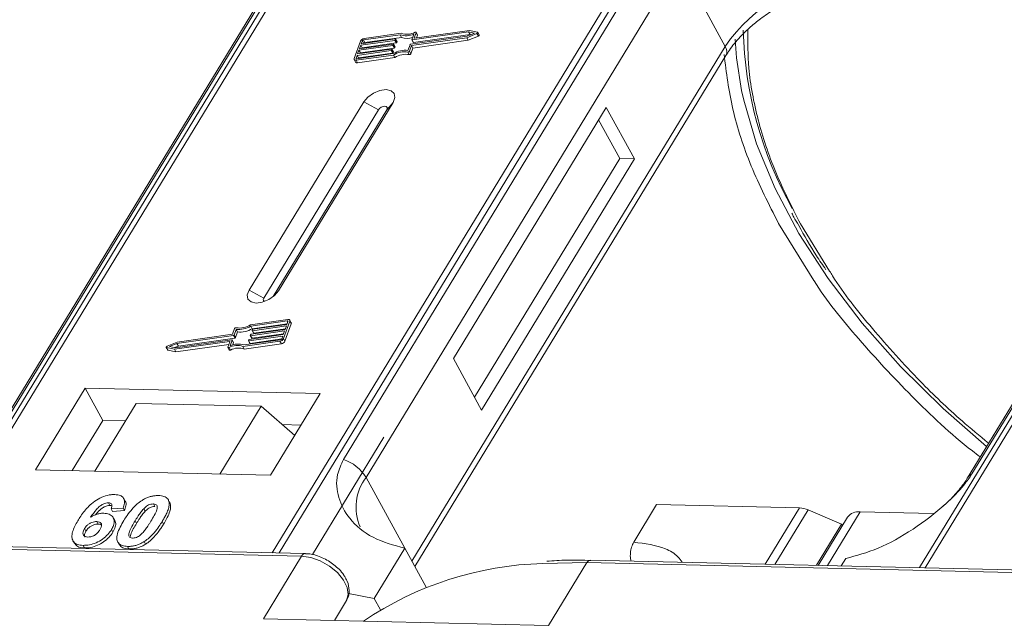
# Model space of a CAD drawing. Header units: millimetres. Extents: x 506 to 1981, y 649 to 1682.
# Tile 61 of 86: x 1526 to 1574, y 1450 to 1480. Entities that reach past the tile are written whole.
import ezdxf

# ---------------------------------------------------------------- set-up
doc = ezdxf.new("R2010")
doc.units = ezdxf.units.MM

msp = doc.modelspace()

# ---------------------------------------------------------------- linework, layer by layer
at = {"color": 7, "linetype": 'Continuous', "lineweight": 15}
for p, q in [((1543.142, 1489.817), (1521.462, 1454.187)), ((1521.731, 1454.181), (1543.428, 1489.838)), ((1559.644, 1489.466), (1537.948, 1453.809)), ((1538.281, 1453.801), (1559.961, 1489.431)), ((1591.269, 1488.712), (1569.589, 1453.083)), ((1569.858, 1453.076), (1591.554, 1488.733)), ((1539.117, 1483.751), (1523.804, 1458.585)), ((1524.018, 1458.772), (1539.331, 1483.937)), ((1556.735, 1483.538), (1541.423, 1458.372)), ((1572.145, 1457.667), (1587.458, 1482.833)), ((1542.53, 1457.495), (1557.843, 1482.661)), ((1560.085, 1478.563), (1557.843, 1482.661)), ((1587.244, 1482.646), (1571.931, 1457.481)), ((1544.194, 1479.134), (1542.406, 1478.88)), ((1544.248, 1479.209), (1542.432, 1478.951)), ((1542.475, 1478.754), (1544.263, 1479.008)), ((1544.263, 1479.008), (1544.194, 1479.134)), ((1544.707, 1478.669), (1547.467, 1479.061)), ((1544.751, 1478.608), (1547.46, 1478.992)), ((1544.767, 1478.896), (1544.866, 1479.17)), ((1547.543, 1479.273), (1544.784, 1478.882)), ((1544.853, 1478.755), (1547.612, 1479.147)), ((1544.884, 1478.98), (1544.977, 1479.237)), ((1544.892, 1478.966), (1544.884, 1478.98)), ((1547.587, 1479.347), (1544.901, 1478.965)), ((1545.045, 1479.129), (1544.976, 1479.255)), ((1544.977, 1479.237), (1545.046, 1479.11)), ((1544.998, 1478.979), (1545.046, 1479.11)), ((1547.46, 1478.992), (1547.952, 1479.199)), ((1547.529, 1478.866), (1547.46, 1478.992)), ((1547.467, 1479.061), (1547.828, 1479.213)), ((1547.529, 1478.866), (1548.021, 1479.073)), ((1547.828, 1479.213), (1547.543, 1479.273)), ((1547.612, 1479.147), (1547.543, 1479.273)), ((1547.975, 1479.265), (1547.587, 1479.347)), ((1547.612, 1479.147), (1547.653, 1479.139)), ((1547.952, 1479.199), (1548.021, 1479.073)), ((1548.06, 1479.128), (1547.991, 1479.254)), ((1542.256, 1478.826), (1541.95, 1477.974)), ((1543.842, 1478.613), (1542.182, 1478.377)), ((1542.208, 1478.448), (1543.868, 1478.684)), ((1542.271, 1478.626), (1542.208, 1478.448)), ((1542.251, 1478.251), (1543.911, 1478.487)), ((1543.932, 1478.861), (1542.271, 1478.626)), ((1542.34, 1478.5), (1542.271, 1478.626)), ((1542.297, 1478.697), (1543.957, 1478.932)), ((1542.348, 1478.839), (1542.297, 1478.697)), ((1542.328, 1478.466), (1542.34, 1478.5)), ((1542.34, 1478.5), (1544.001, 1478.735)), ((1542.416, 1478.714), (1542.348, 1478.839)), ((1542.406, 1478.88), (1542.475, 1478.754)), ((1543.911, 1478.487), (1543.842, 1478.613)), ((1543.884, 1478.67), (1543.872, 1478.634)), ((1543.941, 1478.508), (1543.872, 1478.634)), ((1543.953, 1478.553), (1543.884, 1478.679)), ((1543.953, 1478.544), (1543.884, 1478.67)), ((1544.001, 1478.735), (1543.932, 1478.861)), ((1543.941, 1478.508), (1543.953, 1478.544)), ((1543.974, 1478.918), (1543.961, 1478.882)), ((1544.03, 1478.756), (1543.961, 1478.882)), ((1544.042, 1478.801), (1543.973, 1478.927)), ((1544.043, 1478.792), (1543.974, 1478.918)), ((1544.03, 1478.756), (1544.043, 1478.792)), ((1544.58, 1478.374), (1544.678, 1478.648)), ((1544.652, 1478.333), (1544.751, 1478.608)), ((1544.721, 1478.207), (1544.82, 1478.481)), ((1544.82, 1478.481), (1544.751, 1478.608)), ((1544.768, 1478.887), (1544.837, 1478.761)), ((1560.085, 1478.563), (1544.772, 1453.398)), ((1544.853, 1478.755), (1544.784, 1478.882)), ((1544.82, 1478.481), (1547.529, 1478.866)), ((1542.093, 1478.129), (1542.042, 1477.987)), ((1542.042, 1477.987), (1542.058, 1477.959)), ((1542.05, 1477.887), (1543.866, 1478.145)), ((1542.075, 1477.958), (1543.863, 1478.212)), ((1543.753, 1478.365), (1542.093, 1478.129)), ((1542.162, 1478.003), (1542.093, 1478.129)), ((1542.119, 1478.2), (1543.779, 1478.436)), ((1542.182, 1478.377), (1542.119, 1478.2)), ((1542.119, 1477.761), (1543.935, 1478.019)), ((1542.15, 1477.969), (1542.162, 1478.003)), ((1542.162, 1478.003), (1543.822, 1478.239)), ((1542.251, 1478.251), (1542.182, 1478.377)), ((1542.239, 1478.217), (1542.251, 1478.251)), ((1543.822, 1478.239), (1543.753, 1478.365)), ((1543.795, 1478.421), (1543.783, 1478.386)), ((1543.852, 1478.26), (1543.783, 1478.386)), ((1543.864, 1478.304), (1543.795, 1478.431)), ((1543.795, 1478.421), (1543.864, 1478.295)), ((1543.852, 1478.26), (1543.864, 1478.295)), ((1543.935, 1478.019), (1543.866, 1478.145)), ((1544.575, 1478.292), (1544.644, 1478.166)), ((1544.721, 1478.207), (1544.652, 1478.333)), ((1544.915, 1453.136), (1560.118, 1478.122)), ((1541.952, 1477.919), (1542.021, 1477.793)), ((1542.119, 1477.761), (1542.05, 1477.887)), ((1542.414, 1475.858), (1536.812, 1466.651)), ((1538.249, 1466.618), (1543.851, 1475.825)), ((1542.414, 1475.858), (1543.135, 1475.468)), ((1543.851, 1475.825), (1543.544, 1475.458)), ((1554.267, 1475.585), (1546.797, 1463.31)), ((1555.646, 1473.064), (1554.267, 1475.585)), ((1543.135, 1475.468), (1537.533, 1466.261)), ((1537.992, 1466.334), (1543.544, 1475.458)), ((1554.928, 1473.08), (1553.893, 1474.972)), ((1547.832, 1461.418), (1554.928, 1473.08)), ((1548.176, 1460.788), (1555.646, 1473.064)), ((1555.646, 1473.064), (1554.928, 1473.08)), ((1562.69, 1469.912), (1564.417, 1467.125)), ((1565.189, 1467.578), (1563.767, 1469.888)), ((1537.533, 1466.261), (1536.812, 1466.651)), ((1538.249, 1466.618), (1538.06, 1466.392)), ((1538.705, 1465.217), (1536.888, 1464.959)), ((1538.679, 1465.146), (1536.892, 1464.893)), ((1536.96, 1464.766), (1538.674, 1465.01)), ((1538.498, 1464.279), (1538.804, 1465.13)), ((1538.567, 1464.153), (1538.873, 1465.004)), ((1538.662, 1464.976), (1538.712, 1465.117)), ((1538.706, 1465.098), (1538.679, 1465.146)), ((1538.872, 1465.059), (1538.803, 1465.185)), ((1538.804, 1465.13), (1538.873, 1465.004)), ((1536.004, 1464.497), (1533.295, 1464.113)), ((1536.102, 1464.772), (1536.004, 1464.497)), ((1536.175, 1464.731), (1536.076, 1464.457)), ((1536.145, 1464.331), (1536.244, 1464.605)), ((1536.244, 1464.605), (1536.175, 1464.731)), ((1538.547, 1464.656), (1536.887, 1464.421)), ((1536.96, 1464.766), (1536.892, 1464.893)), ((1536.912, 1464.492), (1538.572, 1464.727)), ((1536.956, 1464.295), (1538.495, 1464.513)), ((1536.959, 1464.683), (1536.972, 1464.719)), ((1536.959, 1464.674), (1537.028, 1464.548)), ((1538.636, 1464.905), (1536.976, 1464.669)), ((1537.045, 1464.543), (1536.976, 1464.669)), ((1537.001, 1464.74), (1538.662, 1464.976)), ((1537.045, 1464.543), (1538.585, 1464.761)), ((1538.483, 1464.479), (1538.547, 1464.656)), ((1538.572, 1464.727), (1538.636, 1464.905)), ((1533.295, 1464.113), (1532.803, 1463.905)), ((1533.288, 1464.044), (1532.926, 1463.892)), ((1533.167, 1463.758), (1535.854, 1464.139)), ((1533.211, 1463.831), (1535.971, 1464.223)), ((1536.047, 1464.436), (1533.288, 1464.044)), ((1533.357, 1463.918), (1533.288, 1464.044)), ((1533.357, 1463.918), (1536.116, 1464.31)), ((1535.87, 1464.125), (1535.778, 1463.868)), ((1535.867, 1464.115), (1535.854, 1464.139)), ((1535.987, 1464.209), (1535.889, 1463.935)), ((1536.056, 1464.092), (1535.987, 1464.218)), ((1536.056, 1464.083), (1535.987, 1464.209)), ((1536.018, 1463.978), (1536.056, 1464.083)), ((1536.116, 1464.31), (1536.047, 1464.436)), ((1536.145, 1464.331), (1536.076, 1464.457)), ((1536.506, 1463.895), (1538.323, 1464.153)), ((1536.56, 1463.97), (1538.348, 1464.224)), ((1536.575, 1463.769), (1538.392, 1464.027)), ((1536.781, 1464.187), (1536.794, 1464.222)), ((1536.781, 1464.178), (1536.85, 1464.052)), ((1538.458, 1464.408), (1536.797, 1464.172)), ((1536.866, 1464.046), (1536.797, 1464.172)), ((1536.823, 1464.243), (1538.483, 1464.479)), ((1536.866, 1464.046), (1538.406, 1464.265)), ((1536.87, 1464.435), (1536.883, 1464.471)), ((1536.87, 1464.426), (1536.939, 1464.3)), ((1536.956, 1464.295), (1536.887, 1464.421)), ((1538.323, 1464.153), (1538.392, 1464.027)), ((1538.407, 1464.266), (1538.458, 1464.408)), ((1538.567, 1464.153), (1538.498, 1464.279)), ((1532.764, 1463.851), (1532.833, 1463.724)), ((1532.779, 1463.84), (1533.167, 1463.758)), ((1532.848, 1463.714), (1532.779, 1463.84)), ((1532.848, 1463.714), (1533.236, 1463.632)), ((1532.926, 1463.892), (1533.211, 1463.831)), ((1533.236, 1463.632), (1533.167, 1463.758)), ((1533.171, 1463.84), (1533.357, 1463.918)), ((1533.236, 1463.632), (1535.825, 1463.999)), ((1535.778, 1463.85), (1535.847, 1463.724)), ((1535.901, 1463.719), (1535.832, 1463.846)), ((1536.575, 1463.769), (1536.506, 1463.895)), ((1546.797, 1463.31), (1548.176, 1460.788)), ((1528.796, 1461.856), (1526.368, 1457.866)), ((1540.289, 1461.592), (1528.796, 1461.856)), ((1528.796, 1461.856), (1529.658, 1460.28)), ((1537.861, 1457.602), (1540.289, 1461.592)), ((1531.294, 1461.114), (1529.278, 1457.799)), ((1531.294, 1461.114), (1537.4, 1460.974)), ((1535.383, 1457.659), (1537.4, 1460.974)), ((1537.4, 1460.974), (1539.044, 1459.547)), ((1529.658, 1460.28), (1528.164, 1457.825)), ((1530.771, 1460.254), (1529.658, 1460.28)), ((1539.355, 1460.057), (1538.431, 1460.078)), ((1543.403, 1459.466), (1539.91, 1453.727)), ((1526.368, 1457.866), (1537.861, 1457.602)), ((1542.53, 1457.495), (1544.427, 1454.028)), ((1530.755, 1456.337), (1530.686, 1456.463)), ((1532.817, 1456.46), (1532.811, 1456.471)), ((1532.889, 1456.34), (1532.958, 1456.214)), ((1529.933, 1456.249), (1530.002, 1456.123)), ((1530.651, 1455.998), (1530.067, 1455.959)), ((1530.067, 1455.959), (1530.136, 1455.833)), ((1530.136, 1455.833), (1530.72, 1455.872)), ((1530.651, 1455.998), (1530.72, 1455.872)), ((1531.734, 1455.839), (1531.665, 1455.965)), ((1532.137, 1456.199), (1532.206, 1456.072)), ((1555.612, 1454.327), (1556.733, 1456.168)), ((1556.733, 1456.168), (1563.717, 1456.008)), ((1563.717, 1456.008), (1562.042, 1453.256)), ((1564.136, 1455.91), (1562.514, 1453.245)), ((1564.136, 1455.91), (1565.766, 1455.214)), ((1530.246, 1455.391), (1530.177, 1455.517)), ((1531.242, 1455.372), (1531.311, 1455.246)), ((1566.068, 1455.556), (1564.632, 1453.196)), ((1565.079, 1453.186), (1566.679, 1455.815)), ((1570.255, 1455.733), (1566.679, 1455.815)), ((1528.769, 1454.992), (1528.838, 1454.866)), ((1529.368, 1455.336), (1529.437, 1455.21)), ((1530.089, 1454.951), (1530.158, 1454.825)), ((1532.568, 1455.342), (1532.637, 1455.216)), ((1564.54, 1453.198), (1565.766, 1455.214)), ((1565.811, 1455.133), (1565.766, 1455.214)), ((1505.196, 1454.431), (1539.379, 1453.647)), ((1539.561, 1453.771), (1505.378, 1454.556)), ((1528.204, 1454.401), (1528.273, 1454.275)), ((1528.698, 1454.171), (1528.767, 1454.045)), ((1530.391, 1454.335), (1530.46, 1454.209)), ((1530.872, 1454.121), (1530.941, 1453.995)), ((1531.679, 1454.355), (1531.748, 1454.229)), ((1544.427, 1454.028), (1542.933, 1451.573)), ((1544.427, 1454.028), (1545.469, 1452.123)), ((1539.379, 1453.647), (1537.511, 1450.578)), ((1587.688, 1452.667), (1553.505, 1453.452)), ((1565.755, 1453.17), (1565.976, 1453.534)), ((1551.163, 1453.288), (1553.322, 1453.327)), ((1551.455, 1450.258), (1553.322, 1453.327)), ((1553.322, 1453.327), (1587.505, 1452.543)), ((1541.67, 1451.815), (1542.933, 1451.573)), ((1542.933, 1451.573), (1543.232, 1451.026)), ((1541.572, 1451.471), (1540.98, 1450.498)), ((1540.98, 1450.498), (1541.572, 1451.471)), ((1537.511, 1450.578), (1551.455, 1450.258))]:
    msp.add_line(p, q, dxfattribs=at)
at = {"color": 7, "linetype": 'Continuous', "lineweight": 15, "flags": 128}
for points in [[(1543.957, 1478.932), (1543.961, 1478.933), (1543.965, 1478.932), (1543.969, 1478.931), (1543.971, 1478.93), (1543.973, 1478.927), (1543.974, 1478.924), (1543.974, 1478.921), (1543.974, 1478.918)], [(1544.901, 1478.965), (1544.897, 1478.965), (1544.893, 1478.966), (1544.889, 1478.967), (1544.887, 1478.968), (1544.885, 1478.971), (1544.884, 1478.973), (1544.884, 1478.977), (1544.884, 1478.98)], [(1544.923, 1479.259), (1544.935, 1479.264), (1544.946, 1479.266), (1544.957, 1479.266), (1544.966, 1479.264), (1544.973, 1479.259), (1544.977, 1479.253), (1544.978, 1479.245), (1544.977, 1479.237)], [(1547.975, 1479.265), (1547.985, 1479.261), (1547.991, 1479.254), (1547.993, 1479.246), (1547.991, 1479.236), (1547.986, 1479.225), (1547.977, 1479.215), (1547.965, 1479.206), (1547.952, 1479.199)], [(1548.021, 1479.073), (1548.034, 1479.08), (1548.046, 1479.089), (1548.055, 1479.099), (1548.06, 1479.11), (1548.062, 1479.12), (1548.06, 1479.128)], [(1543.868, 1478.684), (1543.872, 1478.684), (1543.876, 1478.684), (1543.88, 1478.683), (1543.882, 1478.681), (1543.884, 1478.679), (1543.885, 1478.676), (1543.885, 1478.673), (1543.884, 1478.67)], [(1544.784, 1478.882), (1544.78, 1478.881), (1544.776, 1478.882), (1544.772, 1478.883), (1544.77, 1478.884), (1544.768, 1478.887), (1544.767, 1478.889), (1544.767, 1478.893), (1544.767, 1478.896)], [(1560.883, 1476.412), (1560.64, 1478.005), (1560.576, 1478.927)], [(1542.05, 1477.887), (1542.024, 1477.886), (1542, 1477.888), (1541.98, 1477.895), (1541.964, 1477.905), (1541.952, 1477.919), (1541.946, 1477.935), (1541.946, 1477.954), (1541.95, 1477.974)], [(1542.042, 1477.987), (1542.04, 1477.981), (1542.041, 1477.974), (1542.043, 1477.969), (1542.046, 1477.964), (1542.052, 1477.961), (1542.059, 1477.959), (1542.066, 1477.958), (1542.075, 1477.958)], [(1543.779, 1478.436), (1543.783, 1478.436), (1543.787, 1478.436), (1543.79, 1478.435), (1543.793, 1478.433), (1543.795, 1478.431), (1543.796, 1478.428), (1543.796, 1478.425), (1543.795, 1478.421)], [(1543.851, 1475.825), (1543.939, 1476.061), (1543.905, 1476.264), (1543.753, 1476.402), (1543.506, 1476.455), (1543.203, 1476.415), (1542.889, 1476.287), (1542.612, 1476.091), (1542.414, 1475.858)], [(1572.862, 1459.011), (1570.736, 1460.862), (1568.653, 1462.916), (1566.772, 1465.041), (1565.111, 1467.214), (1563.689, 1469.414), (1562.519, 1471.616), (1561.616, 1473.797), (1560.987, 1475.934), (1560.883, 1476.412)], [(1543.544, 1475.458), (1543.569, 1475.526), (1543.56, 1475.583), (1543.516, 1475.623), (1543.446, 1475.638), (1543.36, 1475.626), (1543.27, 1475.59), (1543.191, 1475.534), (1543.135, 1475.468)], [(1536.812, 1466.651), (1536.724, 1466.415), (1536.758, 1466.212), (1536.91, 1466.073), (1537.157, 1466.02), (1537.46, 1466.061), (1537.774, 1466.189), (1538.051, 1466.384), (1538.249, 1466.618)], [(1537.533, 1466.261), (1537.507, 1466.193), (1537.517, 1466.136), (1537.561, 1466.096), (1537.565, 1466.094)], [(1538.712, 1465.117), (1538.714, 1465.124), (1538.714, 1465.131), (1538.712, 1465.136), (1538.708, 1465.141), (1538.703, 1465.144), (1538.696, 1465.146), (1538.688, 1465.147), (1538.679, 1465.146)], [(1538.705, 1465.217), (1538.731, 1465.219), (1538.755, 1465.217), (1538.775, 1465.21), (1538.791, 1465.2), (1538.802, 1465.186), (1538.808, 1465.17), (1538.809, 1465.151), (1538.804, 1465.13)], [(1536.976, 1464.669), (1536.971, 1464.669), (1536.968, 1464.669), (1536.964, 1464.67), (1536.961, 1464.672), (1536.96, 1464.674), (1536.959, 1464.677), (1536.958, 1464.68), (1536.959, 1464.683)], [(1535.854, 1464.139), (1535.858, 1464.14), (1535.862, 1464.139), (1535.865, 1464.138), (1535.868, 1464.136), (1535.87, 1464.134), (1535.871, 1464.131), (1535.871, 1464.128), (1535.87, 1464.125)], [(1535.971, 1464.223), (1535.975, 1464.224), (1535.979, 1464.223), (1535.982, 1464.222), (1535.985, 1464.22), (1535.987, 1464.218), (1535.988, 1464.215), (1535.988, 1464.212), (1535.987, 1464.209)], [(1536.797, 1464.172), (1536.793, 1464.172), (1536.789, 1464.173), (1536.786, 1464.174), (1536.783, 1464.175), (1536.781, 1464.178), (1536.78, 1464.18), (1536.78, 1464.183), (1536.781, 1464.187)], [(1536.887, 1464.421), (1536.882, 1464.42), (1536.878, 1464.421), (1536.875, 1464.422), (1536.872, 1464.424), (1536.87, 1464.426), (1536.869, 1464.429), (1536.869, 1464.432), (1536.87, 1464.435)], [(1532.779, 1463.84), (1532.77, 1463.844), (1532.764, 1463.85), (1532.761, 1463.859), (1532.763, 1463.869), (1532.769, 1463.879), (1532.778, 1463.889), (1532.789, 1463.898), (1532.803, 1463.905)], [(1535.832, 1463.846), (1535.82, 1463.841), (1535.808, 1463.839), (1535.798, 1463.839), (1535.789, 1463.841), (1535.782, 1463.846), (1535.777, 1463.852), (1535.776, 1463.86), (1535.778, 1463.868)], [(1535.847, 1463.724), (1535.851, 1463.72), (1535.858, 1463.715), (1535.867, 1463.713), (1535.877, 1463.713), (1535.889, 1463.715), (1535.901, 1463.719)], [(1539.379, 1453.647), (1539.825, 1453.583), (1540.293, 1453.416), (1540.741, 1453.16), (1541.132, 1452.838), (1541.431, 1452.477), (1541.612, 1452.108), (1541.661, 1451.763), (1541.572, 1451.471)]]:
    msp.add_lwpolyline(points, dxfattribs=at)
at = {"color": 7, "linetype": 'Continuous', "lineweight": 15}
for centre, radius, start, end in [((1566.258, 1474.411), 7.439, 91.2925, 146.0732), ((1542.461, 1478.725), 0.229, 97.4207, 153.8527), ((1544.485, 1479.994), 0.907, 251.2927, 294.8085), ((1544.53, 1479.978), 0.819, 249.8549, 298.6145), ((1544.545, 1479.811), 0.85, 250.6487, 287.8017), ((1545.026, 1479.119), 0.0214, 336.1246, 26.8104), ((1579.787, 1479.842), 18.828, 181.473, 209.2705), ((1542.416, 1478.805), 0.0762, 97.4207, 153.8527), ((1542.485, 1478.678), 0.0769, 97.5763, 152.4403), ((1543.838, 1478.651), 0.0381, 277.4207, 333.8527), ((1543.907, 1478.525), 0.0381, 277.4207, 333.8527), ((1543.927, 1478.899), 0.0381, 277.4207, 333.8527), ((1543.943, 1478.548), 0.011, 336.9348, 26.0002), ((1543.996, 1478.773), 0.0381, 277.4207, 333.8527), ((1544.032, 1478.796), 0.011, 336.9348, 26.0002), ((1544.712, 1478.631), 0.0381, 97.4207, 153.8527), ((1544.848, 1478.77), 0.0149, 216.6597, 287.1115), ((1559.743, 1478.316), 0.422, 332.7392, 35.9387), ((1543.748, 1478.403), 0.0381, 277.4207, 333.8527), ((1543.817, 1478.277), 0.0381, 277.4207, 333.8527), ((1544.466, 1477.206), 1.173, 84.4424, 120.9301), ((1543.854, 1478.3), 0.011, 336.9348, 26.0002), ((1544.409, 1477.308), 0.998, 80.3986, 122.9491), ((1544.478, 1477.182), 0.998, 80.3986, 122.9491), ((1544.586, 1478.365), 0.0736, 261.7629, 334.647), ((1544.655, 1478.239), 0.0736, 261.7629, 334.647), ((1542.092, 1477.847), 0.0892, 216.6597, 287.1115), ((1538.812, 1465.03), 0.0661, 336.9348, 26.0002), ((1536.169, 1464.74), 0.0736, 81.7629, 154.647), ((1536.288, 1465.899), 1.173, 264.4424, 300.9301), ((1536.346, 1465.797), 0.998, 260.3986, 302.9491), ((1536.357, 1465.773), 1.173, 264.4424, 300.9301), ((1537.006, 1464.702), 0.0381, 97.4207, 153.8527), ((1537.04, 1464.557), 0.0149, 216.6597, 287.1115), ((1536.269, 1463.111), 0.907, 71.2927, 114.8085), ((1536.042, 1464.474), 0.0381, 277.4207, 333.8527), ((1536.046, 1464.087), 0.011, 336.9348, 26.0002), ((1536.111, 1464.348), 0.0381, 277.4207, 333.8527), ((1536.828, 1464.206), 0.0381, 97.4207, 153.8527), ((1536.862, 1464.061), 0.0149, 216.6597, 287.1115), ((1536.917, 1464.454), 0.0381, 97.4207, 153.8527), ((1536.951, 1464.309), 0.0149, 216.6597, 287.1115), ((1538.293, 1464.38), 0.229, 277.4207, 333.8527), ((1538.338, 1464.3), 0.0762, 277.4207, 333.8527), ((1538.362, 1464.254), 0.229, 277.4207, 333.8527), ((1532.851, 1463.735), 0.0212, 210.2186, 262.8226), ((1536.224, 1463.127), 0.819, 69.8549, 118.6145), ((1536.293, 1463.001), 0.819, 69.8549, 118.6145), ((1540.78, 1456.423), 2.052, 31.4947, 71.765), ((1544.476, 1456.032), 2.434, 143.0587, 202.974), ((1572.343, 1457.224), 0.486, 114.0436, 148.1804), ((1563.667, 1454.854), 1.154, 66.0507, 87.522), ((1566.598, 1455.156), 0.664, 83.0653, 142.99), ((1539.571, 1453.561), 0.21, 92.0598, 156.0028), ((1553.522, 1453.231), 0.221, 94.3757, 154.3004), ((1551.631, 1436.823), 16.472, 91.6287, 124.0831)]:
    msp.add_arc(centre, radius, start, end, dxfattribs=at)
for points, knots in [([(1560.134, 1478.124), (1560.183, 1478.21), (1560.354, 1478.509), (1560.761, 1478.987), (1561.288, 1479.501), (1561.842, 1479.95), (1562.369, 1480.312), (1562.738, 1480.521), (1562.873, 1480.597)], [0, 0, 0, 0, 0.0972859, 0.3406221, 0.5254687, 0.6869716, 0.885597, 1, 1, 1, 1]), ([(1563.767, 1469.888), (1563.338, 1470.733), (1562.467, 1472.449), (1561.633, 1475.008), (1561.187, 1477.348), (1561.188, 1478.768), (1561.189, 1479.389)], [0, 0, 0, 0, 0.255322, 0.518562, 0.789217, 1, 1, 1, 1]), ([(1560.027, 1478.168), (1560.14, 1477.286), (1560.367, 1475.521), (1561.268, 1472.736), (1562.218, 1470.85), (1562.69, 1469.912)], [0, 0, 0, 0, 0.3344532, 0.6690302, 1, 1, 1, 1]), ([(1563.345, 1470.416), (1563.375, 1470.352), (1563.468, 1470.152), (1563.592, 1469.952), (1563.677, 1469.815)], [0, 0, 0, 0, 0.317467, 1, 1, 1, 1]), ([(1563.677, 1469.815), (1563.951, 1469.318), (1564.349, 1468.594), (1564.853, 1467.876), (1565.011, 1467.651)], [0, 0, 0, 0, 0.685846, 1, 1, 1, 1]), ([(1572.959, 1459.17), (1572.521, 1459.529), (1571.341, 1460.498), (1569.401, 1462.364), (1567.268, 1464.735), (1565.813, 1466.557), (1565.235, 1467.503), (1565.189, 1467.578)], [0, 0, 0, 0, 0.139905, 0.3768262, 0.6798421, 0.9746062, 1, 1, 1, 1]), ([(1564.417, 1467.125), (1564.42, 1467.12), (1565.018, 1466.155), (1566.589, 1464.235), (1569.168, 1461.449), (1571.208, 1459.515), (1572.421, 1458.593), (1572.548, 1458.496)], [0, 0, 0, 0, 0.001708, 0.316913, 0.637904, 0.961869, 1, 1, 1, 1]), ([(1541.423, 1458.372), (1541.311, 1458.126), (1541.026, 1457.496), (1541.136, 1456.479), (1541.693, 1455.404), (1542.784, 1454.485), (1543.881, 1454.18), (1544.427, 1454.028)], [0, 0, 0, 0, 0.1257134, 0.3212757, 0.5244662, 0.763484, 1, 1, 1, 1]), ([(1565.976, 1453.534), (1566.494, 1453.671), (1567.531, 1453.945), (1569.278, 1454.915), (1570.716, 1456.025), (1571.681, 1456.99), (1572.019, 1457.484), (1572.145, 1457.667)], [0, 0, 0, 0, 0.249096, 0.498243, 0.745205, 0.90541, 1, 1, 1, 1]), ([(1571.928, 1457.48), (1571.925, 1457.473), (1571.831, 1457.29), (1571.517, 1456.887), (1571.116, 1456.429), (1570.822, 1456.174), (1570.744, 1456.106)], [0, 0, 0, 0, 0.0148763, 0.4238311, 0.846052, 1, 1, 1, 1]), ([(1528.469, 1455.419), (1528.521, 1455.501), (1528.677, 1455.747), (1528.95, 1456.087), (1529.34, 1456.395), (1529.702, 1456.575), (1530.019, 1456.653), (1530.19, 1456.656), (1530.252, 1456.657)], [0, 0, 0, 0, 0.142337, 0.429127, 0.589943, 0.751205, 0.909895, 1, 1, 1, 1]), ([(1530.252, 1456.657), (1530.346, 1456.648), (1530.516, 1456.632), (1530.672, 1456.514), (1530.741, 1456.34), (1530.713, 1456.156), (1530.665, 1456.033), (1530.651, 1455.998)], [0, 0, 0, 0, 0.2426908, 0.4390024, 0.635006, 0.8950587, 1, 1, 1, 1]), ([(1530.692, 1455.39), (1530.744, 1455.472), (1530.86, 1455.658), (1531.109, 1455.98), (1531.368, 1456.236), (1531.558, 1456.36), (1531.579, 1456.373)], [0, 0, 0, 0, 0.237381, 0.538918, 0.949082, 1, 1, 1, 1]), ([(1530.72, 1455.872), (1530.747, 1455.951), (1530.802, 1456.112), (1530.809, 1456.279), (1530.755, 1456.332), (1530.752, 1456.335)], [0, 0, 0, 0, 0.4817849, 0.9693075, 1, 1, 1, 1]), ([(1531.579, 1456.373), (1531.629, 1456.403), (1531.732, 1456.465), (1531.897, 1456.533), (1532.063, 1456.58), (1532.199, 1456.601), (1532.306, 1456.608), (1532.359, 1456.608), (1532.386, 1456.608)], [0, 0, 0, 0, 0.193776, 0.3936, 0.587864, 0.788908, 0.894169, 1, 1, 1, 1]), ([(1532.386, 1456.608), (1532.433, 1456.605), (1532.528, 1456.6), (1532.654, 1456.57), (1532.762, 1456.519), (1532.829, 1456.456), (1532.869, 1456.394), (1532.882, 1456.358), (1532.889, 1456.34)], [0, 0, 0, 0, 0.192627, 0.388684, 0.582013, 0.783201, 0.891038, 1, 1, 1, 1]), ([(1532.889, 1456.34), (1532.897, 1456.306), (1532.913, 1456.238), (1532.903, 1456.094), (1532.857, 1455.911), (1532.769, 1455.707), (1532.671, 1455.516), (1532.602, 1455.4), (1532.568, 1455.342)], [0, 0, 0, 0, 0.118432, 0.239329, 0.449434, 0.664178, 0.83182, 1, 1, 1, 1]), ([(1532.958, 1456.214), (1532.946, 1456.246), (1532.928, 1456.295), (1532.889, 1456.33), (1532.876, 1456.342)], [0, 0, 0, 0, 0.667997, 1, 1, 1, 1]), ([(1529.933, 1456.249), (1529.892, 1456.247), (1529.81, 1456.242), (1529.663, 1456.183), (1529.497, 1456.08), (1529.284, 1455.859), (1529.154, 1455.675), (1529.066, 1455.55)], [0, 0, 0, 0, 0.112049, 0.22438, 0.370115, 0.570276, 1, 1, 1, 1]), ([(1529.312, 1455.668), (1529.312, 1455.668), (1529.368, 1455.745), (1529.471, 1455.864), (1529.649, 1456.011), (1529.799, 1456.088), (1529.922, 1456.121), (1529.979, 1456.123), (1530.002, 1456.123)], [0, 0, 0, 0, 0.000071, 0.368569, 0.571075, 0.774891, 0.911654, 1, 1, 1, 1]), ([(1530.067, 1455.959), (1530.087, 1456.007), (1530.119, 1456.082), (1530.108, 1456.172), (1530.062, 1456.223), (1529.997, 1456.245), (1529.95, 1456.248), (1529.933, 1456.249)], [0, 0, 0, 0, 0.33384, 0.524547, 0.716372, 0.891824, 1, 1, 1, 1]), ([(1530.002, 1456.123), (1530.041, 1456.122), (1530.084, 1456.12), (1530.109, 1456.101), (1530.111, 1456.099)], [0, 0, 0, 0, 0.900108, 1, 1, 1, 1]), ([(1531.242, 1455.372), (1531.267, 1455.413), (1531.317, 1455.495), (1531.389, 1455.606), (1531.457, 1455.705), (1531.52, 1455.792), (1531.587, 1455.88), (1531.639, 1455.936), (1531.665, 1455.965)], [0, 0, 0, 0, 0.20527, 0.410616, 0.557148, 0.703844, 0.851475, 1, 1, 1, 1]), ([(1531.311, 1455.246), (1531.336, 1455.287), (1531.386, 1455.369), (1531.458, 1455.48), (1531.526, 1455.579), (1531.589, 1455.666), (1531.656, 1455.754), (1531.708, 1455.81), (1531.734, 1455.839)], [0, 0, 0, 0, 0.20527, 0.410616, 0.557148, 0.703844, 0.851475, 1, 1, 1, 1]), ([(1531.665, 1455.965), (1531.707, 1456.007), (1531.777, 1456.075), (1531.901, 1456.151), (1532.015, 1456.189), (1532.092, 1456.198), (1532.132, 1456.198), (1532.137, 1456.199)], [0, 0, 0, 0, 0.334804, 0.542561, 0.750382, 0.970721, 1, 1, 1, 1]), ([(1531.734, 1455.839), (1531.776, 1455.881), (1531.846, 1455.949), (1531.97, 1456.025), (1532.084, 1456.063), (1532.161, 1456.072), (1532.201, 1456.072), (1532.206, 1456.072)], [0, 0, 0, 0, 0.334804, 0.542561, 0.750382, 0.970721, 1, 1, 1, 1]), ([(1532.137, 1456.199), (1532.176, 1456.194), (1532.244, 1456.186), (1532.309, 1456.138), (1532.336, 1456.05), (1532.306, 1455.882), (1532.184, 1455.638), (1532.072, 1455.45), (1532.015, 1455.355)], [0, 0, 0, 0, 0.105646, 0.186221, 0.267042, 0.431541, 0.712708, 1, 1, 1, 1]), ([(1532.637, 1455.216), (1532.685, 1455.298), (1532.793, 1455.481), (1532.929, 1455.782), (1532.997, 1456.044), (1532.966, 1456.179), (1532.958, 1456.214)], [0, 0, 0, 0, 0.2367747, 0.5279276, 0.8783337, 1, 1, 1, 1]), ([(1528.698, 1454.171), (1528.605, 1454.18), (1528.418, 1454.197), (1528.234, 1454.327), (1528.139, 1454.519), (1528.166, 1454.852), (1528.318, 1455.166), (1528.448, 1455.384), (1528.469, 1455.419)], [0, 0, 0, 0, 0.148269, 0.297647, 0.442421, 0.607851, 0.935658, 1, 1, 1, 1]), ([(1529.066, 1455.55), (1529.117, 1455.579), (1529.222, 1455.637), (1529.36, 1455.691), (1529.47, 1455.72), (1529.552, 1455.735), (1529.632, 1455.743), (1529.684, 1455.743), (1529.71, 1455.744)], [0, 0, 0, 0, 0.243654, 0.49576, 0.617892, 0.741503, 0.870025, 1, 1, 1, 1]), ([(1529.71, 1455.744), (1529.803, 1455.734), (1529.989, 1455.714), (1530.159, 1455.576), (1530.237, 1455.386), (1530.207, 1455.167), (1530.125, 1455.018), (1530.089, 1454.951)], [0, 0, 0, 0, 0.210216, 0.421975, 0.620016, 0.831037, 1, 1, 1, 1]), ([(1530.158, 1454.825), (1530.201, 1454.907), (1530.288, 1455.073), (1530.307, 1455.271), (1530.252, 1455.357), (1530.234, 1455.385)], [0, 0, 0, 0, 0.401791, 0.807526, 1, 1, 1, 1]), ([(1530.872, 1454.121), (1530.779, 1454.13), (1530.592, 1454.147), (1530.411, 1454.274), (1530.322, 1454.471), (1530.382, 1454.85), (1530.566, 1455.17), (1530.692, 1455.39)], [0, 0, 0, 0, 0.1475277, 0.2965695, 0.43214, 0.6087374, 1, 1, 1, 1]), ([(1531.121, 1454.53), (1531.075, 1454.536), (1531.001, 1454.546), (1530.941, 1454.601), (1530.923, 1454.695), (1530.958, 1454.864), (1531.083, 1455.104), (1531.188, 1455.282), (1531.242, 1455.372)], [0, 0, 0, 0, 0.125351, 0.202197, 0.279182, 0.459742, 0.727968, 1, 1, 1, 1]), ([(1532.015, 1455.355), (1531.99, 1455.314), (1531.939, 1455.232), (1531.868, 1455.121), (1531.8, 1455.022), (1531.737, 1454.936), (1531.671, 1454.849), (1531.619, 1454.792), (1531.593, 1454.764)], [0, 0, 0, 0, 0.205942, 0.411959, 0.558149, 0.704502, 0.851801, 1, 1, 1, 1]), ([(1528.936, 1454.58), (1528.89, 1454.586), (1528.797, 1454.597), (1528.715, 1454.672), (1528.683, 1454.77), (1528.709, 1454.883), (1528.75, 1454.957), (1528.769, 1454.992)], [0, 0, 0, 0, 0.207905, 0.419981, 0.630626, 0.821735, 1, 1, 1, 1]), ([(1530.089, 1454.951), (1530.033, 1454.869), (1529.921, 1454.703), (1529.66, 1454.472), (1529.343, 1454.293), (1529.003, 1454.182), (1528.8, 1454.175), (1528.698, 1454.171)], [0, 0, 0, 0, 0.197831, 0.3973, 0.59891, 0.798741, 1, 1, 1, 1]), ([(1528.769, 1454.992), (1528.804, 1455.043), (1528.86, 1455.126), (1528.989, 1455.229), (1529.117, 1455.293), (1529.25, 1455.333), (1529.329, 1455.335), (1529.368, 1455.336)], [0, 0, 0, 0, 0.276721, 0.45687, 0.637007, 0.824068, 1, 1, 1, 1]), ([(1528.838, 1454.866), (1528.873, 1454.917), (1528.929, 1455), (1529.058, 1455.103), (1529.186, 1455.167), (1529.319, 1455.207), (1529.398, 1455.209), (1529.437, 1455.21)], [0, 0, 0, 0, 0.276721, 0.45687, 0.637007, 0.824068, 1, 1, 1, 1]), ([(1529.522, 1454.939), (1529.487, 1454.887), (1529.431, 1454.802), (1529.311, 1454.694), (1529.191, 1454.629), (1529.06, 1454.586), (1528.98, 1454.582), (1528.936, 1454.58)], [0, 0, 0, 0, 0.288697, 0.463553, 0.639942, 0.801808, 1, 1, 1, 1]), ([(1529.368, 1455.336), (1529.415, 1455.332), (1529.501, 1455.324), (1529.581, 1455.263), (1529.616, 1455.178), (1529.591, 1455.064), (1529.546, 1454.982), (1529.522, 1454.939)], [0, 0, 0, 0, 0.213757, 0.394944, 0.576585, 0.777311, 1, 1, 1, 1]), ([(1529.437, 1455.21), (1529.486, 1455.208), (1529.554, 1455.204), (1529.592, 1455.171), (1529.603, 1455.162)], [0, 0, 0, 0, 0.715718, 1, 1, 1, 1]), ([(1531.013, 1454.614), (1531.017, 1454.646), (1531.031, 1454.761), (1531.155, 1454.978), (1531.258, 1455.156), (1531.311, 1455.246)], [0, 0, 0, 0, 0.159501, 0.57679, 1, 1, 1, 1]), ([(1532.568, 1455.342), (1532.516, 1455.26), (1532.399, 1455.074), (1532.154, 1454.756), (1531.898, 1454.499), (1531.707, 1454.374), (1531.679, 1454.355)], [0, 0, 0, 0, 0.236629, 0.537361, 0.932986, 1, 1, 1, 1]), ([(1531.748, 1454.229), (1531.797, 1454.262), (1531.894, 1454.328), (1532.059, 1454.468), (1532.234, 1454.65), (1532.395, 1454.853), (1532.529, 1455.043), (1532.601, 1455.158), (1532.637, 1455.216)], [0, 0, 0, 0, 0.11827, 0.23888, 0.450732, 0.667209, 0.83334, 1, 1, 1, 1]), ([(1528.784, 1454.577), (1528.773, 1454.6), (1528.751, 1454.653), (1528.779, 1454.758), (1528.819, 1454.831), (1528.838, 1454.866)], [0, 0, 0, 0, 0.296139, 0.660307, 1, 1, 1, 1]), ([(1528.767, 1454.045), (1528.867, 1454.048), (1529.069, 1454.055), (1529.399, 1454.162), (1529.71, 1454.334), (1529.979, 1454.563), (1530.097, 1454.736), (1530.158, 1454.825)], [0, 0, 0, 0, 0.198208, 0.398397, 0.584963, 0.787074, 1, 1, 1, 1]), ([(1531.593, 1454.764), (1531.551, 1454.722), (1531.482, 1454.654), (1531.358, 1454.579), (1531.246, 1454.54), (1531.168, 1454.531), (1531.128, 1454.53), (1531.121, 1454.53)], [0, 0, 0, 0, 0.333678, 0.540413, 0.747264, 0.961209, 1, 1, 1, 1]), ([(1528.283, 1454.281), (1528.312, 1454.234), (1528.379, 1454.124), (1528.57, 1454.057), (1528.718, 1454.048), (1528.767, 1454.045)], [0, 0, 0, 0, 0.338595, 0.784132, 1, 1, 1, 1]), ([(1530.473, 1454.216), (1530.494, 1454.178), (1530.547, 1454.08), (1530.725, 1454.011), (1530.88, 1453.999), (1530.941, 1453.995)], [0, 0, 0, 0, 0.2754092, 0.7103646, 1, 1, 1, 1]), ([(1531.679, 1454.355), (1531.629, 1454.325), (1531.526, 1454.264), (1531.361, 1454.196), (1531.195, 1454.148), (1531.059, 1454.128), (1530.952, 1454.121), (1530.899, 1454.121), (1530.872, 1454.121)], [0, 0, 0, 0, 0.193769, 0.393564, 0.587886, 0.789131, 0.894283, 1, 1, 1, 1]), ([(1530.941, 1453.995), (1530.99, 1453.995), (1531.089, 1453.996), (1531.247, 1454.019), (1531.413, 1454.064), (1531.553, 1454.121), (1531.665, 1454.179), (1531.72, 1454.212), (1531.748, 1454.229)], [0, 0, 0, 0, 0.193594, 0.390501, 0.584817, 0.78683, 0.892868, 1, 1, 1, 1]), ([(1555.612, 1454.327), (1555.574, 1454.251), (1555.497, 1454.098), (1555.448, 1453.808), (1555.441, 1453.565), (1555.472, 1453.44), (1555.48, 1453.406)], [0, 0, 0, 0, 0.295987, 0.591974, 0.887961, 1, 1, 1, 1]), ([(1557.988, 1453.349), (1557.921, 1453.441), (1557.721, 1453.715), (1557.009, 1454.15), (1556.163, 1454.257), (1555.612, 1454.327)], [0, 0, 0, 0, 0.152259, 0.448917, 1, 1, 1, 1]), ([(1540.693, 1453.413), (1540.493, 1453.516), (1540.214, 1453.66), (1539.828, 1453.754), (1539.657, 1453.76), (1539.563, 1453.763)], [0, 0, 0, 0, 0.538027, 0.74783, 1, 1, 1, 1]), ([(1553.514, 1453.434), (1553.119, 1453.448), (1552.378, 1453.474), (1551.684, 1453.42), (1551.36, 1453.395)], [0, 0, 0, 0, 0.533839, 1, 1, 1, 1]), ([(1541.523, 1452.57), (1541.498, 1452.62), (1541.42, 1452.773), (1541.162, 1453.078), (1540.874, 1453.284), (1540.693, 1453.413)], [0, 0, 0, 0, 0.1526432, 0.4684968, 1, 1, 1, 1]), ([(1541.57, 1451.49), (1541.584, 1451.506), (1541.691, 1451.633), (1541.723, 1451.975), (1541.665, 1452.326), (1541.553, 1452.52), (1541.523, 1452.57)], [0, 0, 0, 0, 0.054424, 0.4493774, 0.857077, 1, 1, 1, 1])]:
    msp.add_open_spline(points, degree=3, knots=knots, dxfattribs=at)

doc.saveas('drawing.dxf')
